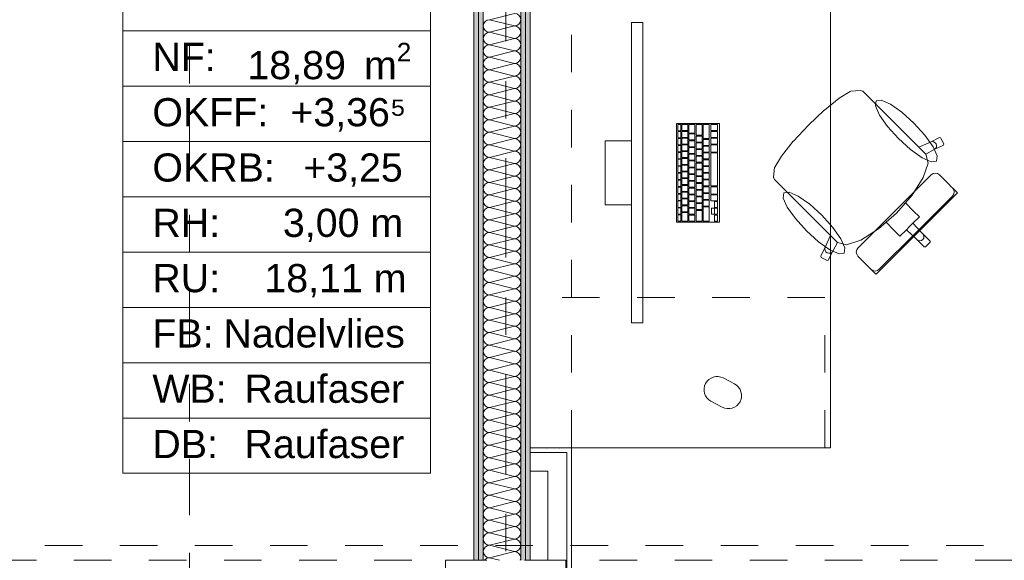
# Model space of a CAD drawing. Header units: metres. Extents: x -4 to 100, y -11 to 17.
# Tile 147 of 256: x 10.04 to 12.66, y 0.71 to 2.15. Entities that reach past the tile are written whole.
import ezdxf

# ---------------------------------------------------------------- set-up
doc = ezdxf.new("R2010")
doc.units = ezdxf.units.M
doc.header["$MEASUREMENT"] = 0
for name, pattern in [('Schnittlinie', [0.3, 0.15, -0.075, 0, -0.075]), ('Strichlinie doppelt', [0.546806, 0.264583, -0.105833, 0.070556, -0.105833]), ('Strichlinie eng', [0.115, 0.075, -0.04]), ('Untersicht', [0.1, 0.075, -0.025])]:
    doc.linetypes.add(name, pattern=pattern)
for name, color, linetype in [('152 - Bemaßung_ Beschriftung.Ausbau', 7, 'Continuous'), ('201a - Marker.Schnitt - optisch Grundriss', 7, 'Continuous'), ('451 - Universal.Achsen Raster', 7, 'Continuous'), ('608 - Struktur.Träger', 7, 'Continuous'), ('650 - Abdeckung.Fußboden Aufbau', 7, 'Continuous'), ('Neubau_401 - Zone.Raum_ Raumbegrenzung_ Whg.', 7, 'Continuous'), ('Neubau_606 - Struktur.Wand Innen Ausbau', 7, 'Continuous'), ('Neubau_653 - Abdeckung.TB Verkofferung', 7, 'Continuous'), ('Neubau_701 - Einrichtung.Möbel', 7, 'Continuous')]:
    doc.layers.add(name, color=color, linetype=linetype)
doc.styles.add('ERSTELLTER_STIL_2', font='txt')
doc.dimstyles.new('ERSTELLTER_STIL__5', dxfattribs={"dimtxt": 0.1, "dimasz": 0.0532, "dimexe": 0.18, "dimexo": 0.0625, "dimgap": 0, "dimtad": 1, "dimtih": 1, "dimtoh": 1, "dimzin": 0, "dimdsep": 46, "dimtxsty": 'ERSTELLTER_STIL_2', "dimblk": 'ARROWHEAD_2', "dimblk1": 'ARROWHEAD_2', "dimblk2": 'ARROWHEAD_2', "dimcen": 0.09, "dimse1": 1, "dimse2": 1, "dimclrd": 7, "dimclre": 7, "dimclrt": 7, "dimazin": 0, "dimtfac": 1, "dimtdec": 4, "dimtmove": 0, "dimatfit": 3, "dimfxl": 1, "dimtolj": 1, "dimtzin": 0, "dimarcsym": 0})
pattern_1 = [(45, (0, 0), (-0.01767767, 0.01767767), [0, -0.025])]

# ---------------------------------------------------------------- blocks, each defined once
blk = doc.blocks.new('*X27')
at = {"layer": 'Neubau_606 - Struktur.Wand Innen Ausbau', "color": 7, "linetype": 'Continuous', "lineweight": 5}
for p, q in [((11.3533, 2.1667), (11.2867, 2.15)), ((11.3533, 2.1333), (11.2867, 2.15)), ((11.3533, 2.1333), (11.2867, 2.1167)), ((11.3533, 2.1), (11.2867, 2.1167)), ((11.3533, 2.1), (11.2867, 2.0833)), ((11.3533, 2.0667), (11.2867, 2.0833)), ((11.3533, 2.0667), (11.2867, 2.05)), ((11.3533, 2.0333), (11.2867, 2.05)), ((11.3533, 2.0333), (11.2867, 2.0167)), ((11.3533, 2), (11.2867, 2.0167)), ((11.3533, 2), (11.2867, 1.9833)), ((11.3533, 1.9667), (11.2867, 1.9833)), ((11.3533, 1.9667), (11.2867, 1.95)), ((11.3533, 1.9333), (11.2867, 1.95)), ((11.3533, 1.9333), (11.2867, 1.9167)), ((11.3533, 1.9), (11.2867, 1.9167)), ((11.3533, 1.9), (11.2867, 1.8833)), ((11.3533, 1.8667), (11.2867, 1.8833)), ((11.3533, 1.8667), (11.2867, 1.85)), ((11.3533, 1.8333), (11.2867, 1.85)), ((11.3533, 1.8333), (11.2867, 1.8167)), ((11.3533, 1.8), (11.2867, 1.8167)), ((11.3533, 1.8), (11.2867, 1.7833)), ((11.3533, 1.7667), (11.2867, 1.7833)), ((11.3533, 1.7667), (11.2867, 1.75)), ((11.3533, 1.7333), (11.2867, 1.75)), ((11.3533, 1.7333), (11.2867, 1.7167)), ((11.3533, 1.7), (11.2867, 1.7167)), ((11.3533, 1.7), (11.2867, 1.6833)), ((11.3533, 1.6667), (11.2867, 1.6833)), ((11.3533, 1.6667), (11.2867, 1.65)), ((11.3533, 1.6333), (11.2867, 1.65)), ((11.3533, 1.6333), (11.2867, 1.6167)), ((11.3533, 1.6), (11.2867, 1.6167)), ((11.3533, 1.6), (11.2867, 1.5833)), ((11.3533, 1.5667), (11.2867, 1.5833)), ((11.3533, 1.5667), (11.2867, 1.55)), ((11.3533, 1.5333), (11.2867, 1.55)), ((11.3533, 1.5333), (11.2867, 1.5167)), ((11.3533, 1.5), (11.2867, 1.5167)), ((11.3533, 1.5), (11.2867, 1.4833)), ((11.3533, 1.4667), (11.2867, 1.4833)), ((11.3533, 1.4667), (11.2867, 1.45)), ((11.3533, 1.4333), (11.2867, 1.45)), ((11.3533, 1.4333), (11.2867, 1.4167)), ((11.3533, 1.4), (11.2867, 1.4167)), ((11.3533, 1.4), (11.2867, 1.3833)), ((11.3533, 1.3667), (11.2867, 1.3833)), ((11.3533, 1.3667), (11.2867, 1.35)), ((11.3533, 1.3333), (11.2867, 1.35)), ((11.3533, 1.3333), (11.2867, 1.3167)), ((11.3533, 1.3), (11.2867, 1.3167)), ((11.3533, 1.3), (11.2867, 1.2833)), ((11.3533, 1.2667), (11.2867, 1.2833)), ((11.3533, 1.2667), (11.2867, 1.25)), ((11.3533, 1.2333), (11.2867, 1.25)), ((11.3533, 1.2333), (11.2867, 1.2167)), ((11.3533, 1.2), (11.2867, 1.2167)), ((11.3533, 1.2), (11.2867, 1.1833)), ((11.3533, 1.1667), (11.2867, 1.1833)), ((11.3533, 1.1667), (11.2867, 1.15)), ((11.3533, 1.1333), (11.2867, 1.15)), ((11.3533, 1.1333), (11.2867, 1.1167)), ((11.3533, 1.1), (11.2867, 1.1167)), ((11.3533, 1.1), (11.2867, 1.0833)), ((11.3533, 1.0667), (11.2867, 1.0833)), ((11.3533, 1.0667), (11.2867, 1.05)), ((11.3533, 1.0333), (11.2867, 1.05)), ((11.3533, 1.0333), (11.2867, 1.0167)), ((11.3533, 1), (11.2867, 1.0167)), ((11.3533, 1), (11.2867, 0.9833)), ((11.3533, 0.9667), (11.2867, 0.9833)), ((11.3533, 0.9667), (11.2867, 0.95)), ((11.3533, 0.9333), (11.2867, 0.95)), ((11.3533, 0.9333), (11.2867, 0.9167)), ((11.3533, 0.9), (11.2867, 0.9167)), ((11.3533, 0.9), (11.2867, 0.8833)), ((11.3533, 0.8667), (11.2867, 0.8833)), ((11.3533, 0.8667), (11.2867, 0.85)), ((11.3533, 0.8333), (11.2867, 0.85)), ((11.3533, 0.8333), (11.2867, 0.8167)), ((11.3533, 0.8), (11.2867, 0.8167)), ((11.3533, 0.8), (11.2867, 0.7833)), ((11.3533, 0.7667), (11.2867, 0.7833)), ((11.3533, 0.7667), (11.2867, 0.75)), ((11.3533, 0.7333), (11.2867, 0.75)), ((11.3533, 0.7333), (11.2867, 0.7167)), ((11.3134, 0.71), (11.2867, 0.7167))]:
    blk.add_line(p, q, dxfattribs=at)
for centre, start, end in [((11.3533, 2.15), 0, 90), ((11.2867, 2.1333), 90, 180), ((11.2867, 2.1333), 180, 270), ((11.3533, 2.15), 270, 0), ((11.3533, 2.1167), 0, 90), ((11.2867, 2.1), 90, 180), ((11.2867, 2.1), 180, 270), ((11.3533, 2.1167), 270, 0), ((11.3533, 2.0833), 0, 90), ((11.2867, 2.0667), 90, 180), ((11.3533, 2.0833), 270, 0), ((11.2867, 2.0667), 180, 270), ((11.2867, 2.0333), 90, 180), ((11.3533, 2.05), 0, 90), ((11.3533, 2.05), 270, 0), ((11.2867, 2.0333), 180, 270), ((11.3533, 2.0167), 0, 90), ((11.2867, 2), 90, 180), ((11.2867, 2), 180, 270), ((11.3533, 2.0167), 270, 0), ((11.3533, 1.9833), 0, 90), ((11.2867, 1.9667), 90, 180), ((11.2867, 1.9667), 180, 270), ((11.3533, 1.9833), 270, 0), ((11.3533, 1.95), 0, 90), ((11.2867, 1.9333), 90, 180), ((11.3533, 1.95), 270, 0), ((11.2867, 1.9333), 180, 270), ((11.2867, 1.9), 90, 180), ((11.3533, 1.9167), 0, 90), ((11.3533, 1.9167), 270, 0), ((11.2867, 1.9), 180, 270), ((11.3533, 1.8833), 0, 90), ((11.2867, 1.8667), 90, 180), ((11.2867, 1.8667), 180, 270), ((11.3533, 1.8833), 270, 0), ((11.3533, 1.85), 0, 90), ((11.2867, 1.8333), 90, 180), ((11.3533, 1.85), 270, 0), ((11.2867, 1.8333), 180, 270), ((11.2867, 1.8), 90, 180), ((11.3533, 1.8167), 0, 90), ((11.3533, 1.8167), 270, 0), ((11.2867, 1.8), 180, 270), ((11.2867, 1.7667), 90, 180), ((11.3533, 1.7833), 0, 90), ((11.3533, 1.7833), 270, 0), ((11.2867, 1.7667), 180, 270), ((11.3533, 1.75), 0, 90), ((11.2867, 1.7333), 90, 180), ((11.2867, 1.7333), 180, 270), ((11.3533, 1.75), 270, 0), ((11.3533, 1.7167), 0, 90), ((11.2867, 1.7), 90, 180), ((11.3533, 1.7167), 270, 0), ((11.2867, 1.7), 180, 270), ((11.2867, 1.6667), 90, 180), ((11.3533, 1.6833), 0, 90), ((11.3533, 1.6833), 270, 0), ((11.2867, 1.6667), 180, 270), ((11.3533, 1.65), 0, 90), ((11.2867, 1.6333), 90, 180), ((11.2867, 1.6333), 180, 270), ((11.3533, 1.65), 270, 0), ((11.3533, 1.6167), 0, 90), ((11.2867, 1.6), 90, 180), ((11.2867, 1.6), 180, 270), ((11.3533, 1.6167), 270, 0), ((11.3533, 1.5833), 0, 90), ((11.2867, 1.5667), 90, 180), ((11.3533, 1.5833), 270, 0), ((11.2867, 1.5667), 180, 270), ((11.2867, 1.5333), 90, 180), ((11.3533, 1.55), 0, 90), ((11.3533, 1.55), 270, 0), ((11.2867, 1.5333), 180, 270), ((11.3533, 1.5167), 0, 90), ((11.2867, 1.5), 90, 180), ((11.2867, 1.5), 180, 270), ((11.3533, 1.5167), 270, 0), ((11.3533, 1.4833), 0, 90), ((11.2867, 1.4667), 90, 180), ((11.3533, 1.4833), 270, 0), ((11.2867, 1.4667), 180, 270), ((11.2867, 1.4333), 90, 180), ((11.3533, 1.45), 0, 90), ((11.3533, 1.45), 270, 0), ((11.2867, 1.4333), 180, 270), ((11.2867, 1.4), 90, 180), ((11.3533, 1.4167), 0, 90), ((11.3533, 1.4167), 270, 0), ((11.2867, 1.4), 180, 270), ((11.3533, 1.3833), 0, 90), ((11.2867, 1.3667), 90, 180), ((11.2867, 1.3667), 180, 270), ((11.3533, 1.3833), 270, 0), ((11.3533, 1.35), 0, 90), ((11.2867, 1.3333), 90, 180), ((11.3533, 1.35), 270, 0), ((11.2867, 1.3333), 180, 270), ((11.2867, 1.3), 90, 180), ((11.3533, 1.3167), 0, 90), ((11.3533, 1.3167), 270, 0), ((11.2867, 1.3), 180, 270), ((11.3533, 1.2833), 0, 90), ((11.2867, 1.2667), 90, 180), ((11.2867, 1.2667), 180, 270), ((11.3533, 1.2833), 270, 0), ((11.3533, 1.25), 0, 90), ((11.2867, 1.2333), 90, 180), ((11.2867, 1.2333), 180, 270), ((11.3533, 1.25), 270, 0), ((11.3533, 1.2167), 0, 90), ((11.2867, 1.2), 90, 180), ((11.3533, 1.2167), 270, 0), ((11.2867, 1.2), 180, 270), ((11.2867, 1.1667), 90, 180), ((11.3533, 1.1833), 0, 90), ((11.3533, 1.1833), 270, 0), ((11.2867, 1.1667), 180, 270), ((11.3533, 1.15), 0, 90), ((11.2867, 1.1333), 90, 180), ((11.2867, 1.1333), 180, 270), ((11.3533, 1.15), 270, 0), ((11.3533, 1.1167), 0, 90), ((11.2867, 1.1), 90, 180), ((11.3533, 1.1167), 270, 0), ((11.2867, 1.1), 180, 270), ((11.2867, 1.0667), 90, 180), ((11.3533, 1.0833), 0, 90), ((11.3533, 1.0833), 270, 0), ((11.2867, 1.0667), 180, 270), ((11.2867, 1.0333), 90, 180), ((11.3533, 1.05), 0, 90), ((11.3533, 1.05), 270, 0), ((11.2867, 1.0333), 180, 270), ((11.3533, 1.0167), 0, 90), ((11.2867, 1), 90, 180), ((11.2867, 1), 180, 270), ((11.3533, 1.0167), 270, 0), ((11.3533, 0.9833), 0, 90), ((11.2867, 0.9667), 90, 180), ((11.3533, 0.9833), 270, 0), ((11.2867, 0.9667), 180, 270), ((11.2867, 0.9333), 90, 180), ((11.3533, 0.95), 0, 90), ((11.3533, 0.95), 270, 0), ((11.2867, 0.9333), 180, 270), ((11.3533, 0.9167), 0, 90), ((11.2867, 0.9), 90, 180), ((11.2867, 0.9), 180, 270), ((11.3533, 0.9167), 270, 0), ((11.3533, 0.8833), 0, 90), ((11.2867, 0.8667), 90, 180), ((11.2867, 0.8667), 180, 270), ((11.3533, 0.8833), 270, 0), ((11.3533, 0.85), 0, 90), ((11.2867, 0.8333), 90, 180), ((11.3533, 0.85), 270, 0), ((11.2867, 0.8333), 180, 270), ((11.2867, 0.8), 90, 180), ((11.3533, 0.8167), 0, 90), ((11.3533, 0.8167), 270, 0), ((11.2867, 0.8), 180, 270), ((11.3533, 0.7833), 0, 90), ((11.2867, 0.7667), 90, 180), ((11.2867, 0.7667), 180, 270), ((11.3533, 0.7833), 270, 0), ((11.3533, 0.75), 0, 90), ((11.2867, 0.7333), 90, 180), ((11.3533, 0.75), 270, 0), ((11.2867, 0.7333), 180, 270), ((11.2867, 0.7), 90, 143.2063), ((11.3533, 0.7167), 0, 90), ((11.3533, 0.7167), 336.3553, 0)]:
    blk.add_arc(centre, 0.0167, start, end, dxfattribs=at)
blk = doc.blocks.new('*D482')
at = {"layer": '152 - Bemaßung_ Beschriftung.Ausbau', "color": 7, "linetype": 'Continuous', "lineweight": 5}
for p, q in [((7.655, -4.6125), (7.655, -4.5075)), ((7.805, -4.6125), (7.805, -4.5075)), ((7.6752, -4.525), (7.6348, -4.595)), ((7.8252, -4.525), (7.7848, -4.595)), ((4.195, -4.56), (7.655, -4.56)), ((7.655, -4.56), (7.805, -4.56)), ((7.805, -4.56), (11.245, -4.56))]:
    blk.add_line(p, q, dxfattribs=at)
blk = doc.blocks.new('ARROWHEAD_2')
at = {"color": 0, "linetype": 'Continuous', "lineweight": 0}
for p, q in [((-0.378, -0.655), (0.378, 0.655)), ((0, 0), (-1, 0))]:
    blk.add_line(p, q, dxfattribs=at)
blk = doc.blocks.new('*D483')
at = {"layer": '152 - Bemaßung_ Beschriftung.Ausbau', "color": 7, "linetype": 'Continuous', "lineweight": 5}
for p, q in [((7.8252, -4.525), (7.7848, -4.595)), ((11.2652, -4.525), (11.2248, -4.595)), ((7.805, -4.56), (11.245, -4.56))]:
    blk.add_line(p, q, dxfattribs=at)
at = {"layer": '152 - Bemaßung_ Beschriftung.Ausbau', "color": 7, "lineweight": 5, "char_height": 0.1, "attachment_point": 7, "style": 'ERSTELLTER_STIL_2'}
for s, insert in [('\\A1;{\\pql;\\fArial|b0|i0|c0|p38;3,44}', (9.3161, -4.54)), ('\\A1;{\\pql;\\fArial|b0|i0|c0|p38;15}', (11.073, -4.54))]:
    blk.add_mtext(s, dxfattribs=dict(at, insert=insert))
blk = doc.blocks.new('*D484')
at = {"layer": '152 - Bemaßung_ Beschriftung.Ausbau', "color": 7, "linetype": 'Continuous', "lineweight": 5}
for p, q in [((11.245, -4.6125), (11.245, -4.5075)), ((11.2652, -4.525), (11.2248, -4.595)), ((11.4152, -4.525), (11.3748, -4.595)), ((7.805, -4.56), (11.245, -4.56)), ((11.245, -4.56), (11.395, -4.56))]:
    blk.add_line(p, q, dxfattribs=at)
blk = doc.blocks.new('*D485')
at = {"layer": '152 - Bemaßung_ Beschriftung.Ausbau', "color": 7, "linetype": 'Continuous', "lineweight": 5}
for p, q in [((11.395, -4.6125), (11.395, -4.5075)), ((11.4152, -4.525), (11.3748, -4.595)), ((14.8802, -4.525), (14.8398, -4.595)), ((11.245, -4.56), (11.395, -4.56)), ((11.395, -4.56), (14.86, -4.56))]:
    blk.add_line(p, q, dxfattribs=at)
at = {"layer": '152 - Bemaßung_ Beschriftung.Ausbau', "color": 7, "lineweight": 5, "char_height": 0.1, "attachment_point": 7, "style": 'ERSTELLTER_STIL_2'}
for s, insert in [('\\A1;{\\pql;\\fArial|b0|i0|c0|p38;3,46\\fArial|b0|i0|c0|p38;\\A1{\\H.66x;\\S5^  ;}}', (12.8935, -4.5594)), ('\\A1;{\\pql;\\fArial|b0|i0|c0|p38;16}', (14.688, -4.54))]:
    blk.add_mtext(s, dxfattribs=dict(at, insert=insert))
blk = doc.blocks.new('*D486')
at = {"layer": '152 - Bemaßung_ Beschriftung.Ausbau', "color": 7, "linetype": 'Continuous', "lineweight": 5}
for p, q in [((14.86, -4.6125), (14.86, -4.5075)), ((15.02, -4.6125), (15.02, -4.5075)), ((14.8802, -4.525), (14.8398, -4.595)), ((15.0402, -4.525), (14.9998, -4.595)), ((11.395, -4.56), (14.86, -4.56)), ((14.86, -4.56), (15.02, -4.56)), ((15.02, -4.56), (18.45, -4.56))]:
    blk.add_line(p, q, dxfattribs=at)

msp = doc.modelspace()

# ---------------------------------------------------------------- hatches: boundary and pattern name
at = {"layer": 'Neubau_606 - Struktur.Wand Innen Ausbau', "linetype": 'Continuous', "lineweight": 0, "true_color": 0x000000}
h = msp.add_hatch(dxfattribs=at)
h.set_pattern_fill('Gips_0001', color=18, style=0, pattern_type=2)
h.set_pattern_definition(pattern_1)
h.paths.add_polyline_path([(11.245, 0.71), (11.2575, 0.71), (11.2575, 5.1), (11.245, 5.1)])
h = msp.add_hatch(dxfattribs=at)
h.set_pattern_fill('Gips_0001', color=18, style=0, pattern_type=2)
h.set_pattern_definition(pattern_1)
h.paths.add_polyline_path([(11.2575, 0.71), (11.27, 0.71), (11.27, 5.1), (11.2575, 5.1)])
h = msp.add_hatch(dxfattribs=at)
h.set_pattern_fill('Gips_0001', color=18, style=0, pattern_type=2)
h.set_pattern_definition(pattern_1)
h.paths.add_polyline_path([(11.3825, 5.1), (11.37, 5.1), (11.37, 0.71), (11.3825, 0.71)])
h = msp.add_hatch(dxfattribs=at)
h.set_pattern_fill('Gips_0001', color=18, style=0, pattern_type=2)
h.set_pattern_definition(pattern_1)
h.paths.add_polyline_path([(11.3825, 0.71), (11.395, 0.71), (11.395, 5.1), (11.3825, 5.1)])
h = msp.add_hatch(dxfattribs=at)
h.set_pattern_fill('Gips_0001', color=18, style=0, pattern_type=2)
h.set_pattern_definition(pattern_1)
h.paths.add_polyline_path([(11.395, 1.01), (11.395, 0.9975), (11.4925, 0.9975), (11.4925, 1.01)])
h = msp.add_hatch(dxfattribs=at)
h.set_pattern_fill('Gips_0001', color=18, style=0, pattern_type=2)
h.set_pattern_definition(pattern_1)
h.paths.add_polyline_path([(11.4925, 1.01), (11.4925, 0.9975), (11.505, 1.01)])
h = msp.add_hatch(dxfattribs=at)
h.set_pattern_fill('Gips_0001', color=18, style=0, pattern_type=2)
h.set_pattern_definition(pattern_1)
h.paths.add_polyline_path([(11.4925, 0.9975), (11.505, 0.9975), (11.505, 1.01)])
h = msp.add_hatch(dxfattribs=at)
h.set_pattern_fill('Gips_0001', color=18, style=0, pattern_type=2)
h.set_pattern_definition(pattern_1)
h.paths.add_polyline_path([(11.4925, 0.9975), (11.4925, 0.255), (11.505, 0.255), (11.505, 0.9975)])

# ---------------------------------------------------------------- linework, layer by layer
at = {"layer": '201a - Marker.Schnitt - optisch Grundriss', "color": 7, "linetype": 'Schnittlinie', "lineweight": 13}
msp.add_line((10.488, 14.48), (10.488, -0.78), dxfattribs=at)
at = {"layer": '451 - Universal.Achsen Raster', "color": 160, "linetype": 'Strichlinie doppelt', "lineweight": 9, "true_color": 0x3232ff}
msp.add_line((11.33, -10.585), (11.33, 16.355), dxfattribs=at)
at = {"layer": '608 - Struktur.Träger', "color": 7, "linetype": 'Untersicht', "lineweight": 13}
msp.add_line((0.38, 0.71), (61.88, 0.71), dxfattribs=at)
at = {"layer": '650 - Abdeckung.Fußboden Aufbau', "color": 7, "linetype": 'Continuous', "lineweight": 13, "flags": 128}
msp.add_lwpolyline([(7.805, 0.71), (7.89, 0.71), (7.89, 0.255), (11.17, 0.255), (11.17, 0.71), (11.245, 0.71), (11.245, 5.19), (11.17, 5.19), (11.17, 5.8725), (10.07, 5.8725)], dxfattribs=at)
msp.add_lwpolyline([(11.395, 0.71), (11.49, 0.71), (11.49, 0.255), (14.77, 0.255), (14.77, 0.71), (14.86, 0.71), (14.86, 5.505), (13.735, 5.505), (13.735, 5.83), (11.49, 5.83), (11.49, 5.19), (11.395, 5.19)], close=True, dxfattribs=at)
at = {"layer": 'Neubau_401 - Zone.Raum_ Raumbegrenzung_ Whg.', "color": 1, "linetype": 'Continuous', "lineweight": 9}
for p, q in [((10.3104, 2.6408), (10.3104, 0.9417)), ((11.1293, 0.9417), (11.1293, 2.6408)), ((10.3104, 2.1203), (10.3104, 2.2676)), ((11.1293, 2.2676), (11.1293, 2.1203)), ((11.1293, 2.1203), (10.3104, 2.1203)), ((10.3104, 2.1203), (11.1293, 2.1203)), ((10.3104, 1.973), (10.3104, 2.1203)), ((11.1293, 2.1203), (11.1293, 1.973)), ((11.1293, 1.973), (10.3104, 1.973)), ((10.3104, 1.973), (11.1293, 1.973)), ((10.3104, 1.8256), (10.3104, 1.973)), ((11.1293, 1.973), (11.1293, 1.8256)), ((11.1293, 1.8256), (10.3104, 1.8256)), ((10.3104, 1.8256), (11.1293, 1.8256)), ((10.3104, 1.6783), (10.3104, 1.8256)), ((11.1293, 1.8256), (11.1293, 1.6783)), ((11.1293, 1.6783), (10.3104, 1.6783)), ((10.3104, 1.6783), (11.1293, 1.6783)), ((10.3104, 1.531), (10.3104, 1.6783)), ((11.1293, 1.6783), (11.1293, 1.531)), ((11.1293, 1.531), (10.3104, 1.531)), ((10.3104, 1.531), (11.1293, 1.531)), ((10.3104, 1.3837), (10.3104, 1.531)), ((11.1293, 1.531), (11.1293, 1.3837)), ((11.1293, 1.3837), (10.3104, 1.3837)), ((10.3104, 1.3837), (11.1293, 1.3837)), ((10.3104, 1.2364), (10.3104, 1.3837)), ((11.1293, 1.3837), (11.1293, 1.2364)), ((11.1293, 1.2364), (10.3104, 1.2364)), ((10.3104, 1.2364), (11.1293, 1.2364)), ((10.3104, 1.089), (10.3104, 1.2364)), ((11.1293, 1.2364), (11.1293, 1.089)), ((11.1293, 1.089), (10.3104, 1.089)), ((10.3104, 1.089), (11.1293, 1.089)), ((10.3104, 0.9417), (10.3104, 1.089)), ((11.1293, 1.089), (11.1293, 0.9417)), ((10.3104, 0.9417), (11.1293, 0.9417)), ((11.1293, 0.9417), (10.3104, 0.9417))]:
    msp.add_line(p, q, dxfattribs=at)
at = {"layer": 'Neubau_606 - Struktur.Wand Innen Ausbau', "color": 1, "linetype": 'Continuous', "lineweight": 9}
for p, q in [((11.2575, 0.71), (11.2575, 5.1)), ((11.3825, 0.71), (11.3825, 5.1))]:
    msp.add_line(p, q, dxfattribs=at)
at = {"layer": 'Neubau_606 - Struktur.Wand Innen Ausbau', "color": 1, "linetype": 'Continuous', "lineweight": 13}
for p, q in [((11.27, 0.71), (11.27, 5.1)), ((11.37, 0.71), (11.37, 5.1))]:
    msp.add_line(p, q, dxfattribs=at)
at = {"layer": 'Neubau_606 - Struktur.Wand Innen Ausbau', "color": 1, "linetype": 'Continuous', "lineweight": 5}
for p, q in [((11.4425, 0.9975), (11.395, 0.9975)), ((11.4925, 0.9975), (11.4425, 0.9975)), ((11.4925, 0.9975), (11.4425, 0.9975)), ((11.4925, 0.9475), (11.4925, 0.9975)), ((11.4925, 0.255), (11.4925, 0.9475))]:
    msp.add_line(p, q, dxfattribs=at)
at = {"layer": 'Neubau_606 - Struktur.Wand Innen Ausbau', "color": 1, "linetype": 'Continuous', "lineweight": 13, "flags": 128}
for points in [[(11.245, 5.1), (11.245, 0.71)], [(11.395, 1.01), (11.395, 5.1)], [(11.395, 0.71), (11.395, 0.9975)]]:
    msp.add_lwpolyline(points, dxfattribs=at)
at = {"layer": 'Neubau_606 - Struktur.Wand Innen Ausbau', "color": 1, "linetype": 'Continuous', "lineweight": 5, "flags": 128}
for points in [[(11.4925, 1.01), (11.395, 1.01)], [(11.395, 0.9975), (11.395, 0.9475)], [(11.505, 1.01), (11.4925, 1.01)], [(11.505, 0.255), (11.505, 1.01)], [(11.395, 0.9475), (11.4425, 0.9475)], [(11.4425, 0.9475), (11.4425, 0.71)]]:
    msp.add_lwpolyline(points, dxfattribs=at)
at = {"layer": 'Neubau_653 - Abdeckung.TB Verkofferung', "color": 1, "linetype": 'Untersicht', "lineweight": 9}
for p, q in [((11.395, 1.01), (11.395, 5.0505)), ((11.505, 1.01), (11.505, 5.0505)), ((11.505, 1.01), (11.395, 1.01)), ((0.7025, 0.7495), (29.33, 0.7495))]:
    msp.add_line(p, q, dxfattribs=at)
at = {"layer": 'Neubau_701 - Einrichtung.Möbel', "color": 1, "linetype": 'Continuous', "lineweight": 5}
for p, q in [((12.1789, 1.9093), (12.218, 1.9407)), ((12.218, 1.9407), (12.2474, 1.9586)), ((12.2474, 1.9586), (12.2489, 1.9592)), ((12.2489, 1.9592), (12.2741, 1.9615)), ((12.2741, 1.9615), (12.2811, 1.9592)), ((12.2811, 1.9592), (12.2978, 1.9425)), ((12.2978, 1.9425), (12.3173, 1.923)), ((12.3173, 1.923), (12.4301, 1.8102)), ((12.1359, 1.8691), (12.1783, 1.9088)), ((12.1783, 1.9088), (12.1789, 1.9093)), ((12.1359, 1.8691), (12.0961, 1.8267)), ((12.4608, 1.824), (12.4851, 1.8361)), ((12.4851, 1.8361), (12.4881, 1.835)), ((12.0957, 1.8261), (12.0642, 1.7869)), ((12.0961, 1.8267), (12.0957, 1.8261)), ((12.4301, 1.8102), (12.4608, 1.824)), ((12.4485, 1.7918), (12.4301, 1.8102)), ((12.4608, 1.824), (12.465, 1.8251)), ((12.465, 1.8251), (12.4693, 1.8245)), ((12.4693, 1.8245), (12.4732, 1.8223)), ((12.4957, 1.8159), (12.4713, 1.8039)), ((12.4732, 1.8223), (12.4759, 1.8189)), ((12.4768, 1.8103), (12.4747, 1.8065)), ((12.4759, 1.8189), (12.4772, 1.8146)), ((12.4772, 1.8146), (12.4768, 1.8103)), ((12.4881, 1.835), (12.4966, 1.8189)), ((12.4966, 1.8189), (12.4957, 1.8159)), ((12.0642, 1.7869), (12.0464, 1.7576)), ((12.4485, 1.7918), (12.4486, 1.7916)), ((12.4713, 1.8039), (12.4486, 1.7916)), ((12.4486, 1.7916), (12.4547, 1.7677)), ((12.4747, 1.8065), (12.4713, 1.8039)), ((12.0464, 1.7576), (12.0458, 1.756)), ((12.4547, 1.7677), (12.442, 1.7294)), ((12.0458, 1.756), (12.0434, 1.7309)), ((12.0434, 1.7309), (12.0458, 1.7239)), ((12.3656, 1.6394), (12.4632, 1.737)), ((12.4632, 1.737), (12.4682, 1.7403)), ((12.4682, 1.7403), (12.474, 1.7415)), ((12.474, 1.7415), (12.4799, 1.7404)), ((12.4799, 1.7404), (12.4848, 1.7371)), ((12.4848, 1.7371), (12.4872, 1.7346)), ((12.4872, 1.7346), (12.493, 1.7289)), ((12.0458, 1.7239), (12.0625, 1.7071)), ((12.0625, 1.7071), (12.082, 1.6877)), ((12.442, 1.7294), (12.4124, 1.6826)), ((12.493, 1.7289), (12.5104, 1.7115)), ((12.5104, 1.7115), (12.5175, 1.7043)), ((12.082, 1.6877), (12.1947, 1.5749)), ((12.4124, 1.6826), (12.3945, 1.6621)), ((12.4223, 1.5827), (12.5199, 1.6803)), ((12.5332, 1.6887), (12.4247, 1.5802)), ((12.5175, 1.7043), (12.52, 1.7019)), ((12.5199, 1.6803), (12.5233, 1.6852)), ((12.5233, 1.6969), (12.52, 1.7019)), ((12.52, 1.7019), (12.5255, 1.6964)), ((12.5244, 1.6911), (12.5233, 1.6969)), ((12.5233, 1.6852), (12.5244, 1.6911)), ((12.5255, 1.6964), (12.5279, 1.694)), ((12.5279, 1.694), (12.5332, 1.6887)), ((12.3945, 1.6621), (12.3704, 1.6346)), ((12.3945, 1.6621), (12.4154, 1.6412)), ((12.3656, 1.6394), (12.268, 1.5418)), ((12.3429, 1.6105), (12.3704, 1.6346)), ((12.4154, 1.6412), (12.4315, 1.6251)), ((12.3224, 1.5925), (12.3429, 1.6105)), ((12.3429, 1.6105), (12.3637, 1.5896)), ((12.4144, 1.608), (12.4057, 1.5993)), ((12.4315, 1.6251), (12.4144, 1.608)), ((12.4144, 1.608), (12.4403, 1.5801)), ((12.1947, 1.5749), (12.1809, 1.5442)), ((12.2132, 1.5564), (12.1947, 1.5749)), ((12.2756, 1.5629), (12.3224, 1.5925)), ((12.3163, 1.4718), (12.4247, 1.5802)), ((12.4223, 1.5827), (12.3247, 1.4851)), ((12.3637, 1.5896), (12.3799, 1.5735)), ((12.3799, 1.5735), (12.397, 1.5906)), ((12.397, 1.5906), (12.4057, 1.5993)), ((12.397, 1.5906), (12.4248, 1.5646)), ((12.4403, 1.5801), (12.4428, 1.5765)), ((12.4403, 1.5801), (12.4602, 1.5602)), ((12.4428, 1.5765), (12.4438, 1.5722)), ((12.2011, 1.5336), (12.2134, 1.5564)), ((12.2132, 1.5564), (12.2134, 1.5564)), ((12.2134, 1.5564), (12.2373, 1.5503)), ((12.2373, 1.5503), (12.2756, 1.5629)), ((12.4248, 1.5646), (12.4285, 1.5622)), ((12.4248, 1.5646), (12.4447, 1.5447)), ((12.4285, 1.5622), (12.4328, 1.5612)), ((12.4328, 1.5612), (12.4371, 1.562)), ((12.4371, 1.562), (12.4406, 1.5643)), ((12.443, 1.5679), (12.4406, 1.5643)), ((12.4438, 1.5722), (12.443, 1.5679)), ((12.4479, 1.5447), (12.4541, 1.5509)), ((12.4603, 1.5571), (12.4541, 1.5509)), ((12.4602, 1.5602), (12.4603, 1.5571)), ((12.1809, 1.5442), (12.1689, 1.5199)), ((12.1809, 1.5442), (12.1798, 1.54)), ((12.1798, 1.54), (12.1804, 1.5357)), ((12.1804, 1.5357), (12.1826, 1.5318)), ((12.1826, 1.5318), (12.1861, 1.5291)), ((12.1861, 1.5291), (12.1903, 1.5278)), ((12.189, 1.5093), (12.2011, 1.5336)), ((12.1903, 1.5278), (12.1947, 1.5282)), ((12.1947, 1.5282), (12.1984, 1.5303)), ((12.1984, 1.5303), (12.2011, 1.5336)), ((12.2646, 1.5368), (12.2635, 1.5309)), ((12.2635, 1.5309), (12.2646, 1.5251)), ((12.268, 1.5418), (12.2646, 1.5368)), ((12.2646, 1.5251), (12.2679, 1.5202)), ((12.4447, 1.5447), (12.4479, 1.5447)), ((12.1689, 1.5199), (12.1699, 1.5168)), ((12.1699, 1.5168), (12.186, 1.5084)), ((12.186, 1.5084), (12.189, 1.5093)), ((12.2679, 1.5202), (12.2703, 1.5177)), ((12.2703, 1.5177), (12.2761, 1.5119)), ((12.2761, 1.5119), (12.2935, 1.4946)), ((12.2935, 1.4946), (12.3006, 1.4874)), ((12.3006, 1.4874), (12.3031, 1.485)), ((12.3031, 1.485), (12.3086, 1.4794)), ((12.308, 1.4817), (12.3031, 1.4849)), ((12.3139, 1.4805), (12.308, 1.4817)), ((12.3086, 1.4794), (12.311, 1.477)), ((12.311, 1.477), (12.3163, 1.4718)), ((12.3197, 1.4817), (12.3139, 1.4805)), ((12.3247, 1.4851), (12.3197, 1.4817))]:
    msp.add_line(p, q, dxfattribs=at)
at = {"layer": 'Neubau_701 - Einrichtung.Möbel', "color": 1, "linetype": 'Strichlinie eng', "lineweight": 5}
for p, q in [((12.18, 1.41), (11.395, 1.41)), ((12.18, 1.01), (12.18, 1.41))]:
    msp.add_line(p, q, dxfattribs=at)
at = {"layer": 'Neubau_701 - Einrichtung.Möbel', "color": 1, "linetype": 'Continuous', "lineweight": 5, "flags": 128}
for points in [[(11.395, 3.01), (11.395, 1.01), (12.195, 1.01), (12.195, 2.21), (13.595, 2.21), (13.595, 3.01)], [(11.6949, 2.1421), (11.6949, 1.3421), (11.6649, 1.3421), (11.6649, 2.1421)], [(12.4172, 1.8744), (12.4464, 1.842), (12.468, 1.8115), (12.4787, 1.7874), (12.477, 1.7733), (12.4629, 1.7716), (12.4388, 1.7823), (12.4083, 1.8039), (12.3759, 1.8331), (12.3467, 1.8654), (12.3252, 1.8959), (12.3144, 1.9201), (12.3162, 1.9341), (12.3302, 1.9359), (12.3544, 1.9251), (12.3849, 1.9036)], [(11.8989, 1.8731), (11.8989, 1.6111), (11.7849, 1.6111), (11.7849, 1.8731)], [(11.7959, 1.8621), (11.7959, 1.8538), (11.7957, 1.8536), (11.7881, 1.8536), (11.7879, 1.8538), (11.7879, 1.8704), (11.7881, 1.8706), (11.7957, 1.8706), (11.7959, 1.8704)], [(11.8149, 1.8626), (11.8149, 1.8548), (11.8147, 1.8546), (11.7991, 1.8546), (11.7989, 1.8548), (11.7989, 1.8704), (11.7991, 1.8706), (11.8147, 1.8706), (11.8149, 1.8704)], [(11.8339, 1.8591), (11.8339, 1.8478), (11.8337, 1.8476), (11.8181, 1.8476), (11.8179, 1.8478), (11.8179, 1.8704), (11.8181, 1.8706), (11.8337, 1.8706), (11.8339, 1.8704)], [(11.8529, 1.8564), (11.8529, 1.8423), (11.8527, 1.8421), (11.8371, 1.8421), (11.8369, 1.8423), (11.8369, 1.8704), (11.8371, 1.8706), (11.8527, 1.8706), (11.8529, 1.8704)], [(11.8719, 1.8519), (11.8719, 1.8333), (11.8717, 1.8331), (11.8561, 1.8331), (11.8559, 1.8333), (11.8559, 1.8704), (11.8561, 1.8706), (11.8717, 1.8706), (11.8719, 1.8704)], [(11.8939, 1.8626), (11.8939, 1.8548), (11.8937, 1.8546), (11.8761, 1.8546), (11.8759, 1.8548), (11.8759, 1.8704), (11.8761, 1.8706), (11.8937, 1.8706), (11.8939, 1.8704)], [(11.7959, 1.8436), (11.7959, 1.8353), (11.7957, 1.8351), (11.7881, 1.8351), (11.7879, 1.8353), (11.7879, 1.8519), (11.7881, 1.8521), (11.7957, 1.8521), (11.7959, 1.8519)], [(11.8149, 1.8446), (11.8149, 1.8368), (11.8147, 1.8366), (11.7991, 1.8366), (11.7989, 1.8368), (11.7989, 1.8524), (11.7991, 1.8526), (11.8147, 1.8526), (11.8149, 1.8524)], [(11.8339, 1.8376), (11.8339, 1.8298), (11.8337, 1.8296), (11.8181, 1.8296), (11.8179, 1.8298), (11.8179, 1.8454), (11.8181, 1.8456), (11.8337, 1.8456), (11.8339, 1.8454)], [(11.8529, 1.8321), (11.8529, 1.8243), (11.8527, 1.8241), (11.8371, 1.8241), (11.8369, 1.8243), (11.8369, 1.8399), (11.8371, 1.8401), (11.8527, 1.8401), (11.8529, 1.8399)], [(11.8939, 1.8446), (11.8939, 1.8368), (11.8937, 1.8366), (11.8761, 1.8366), (11.8759, 1.8368), (11.8759, 1.8524), (11.8761, 1.8526), (11.8937, 1.8526), (11.8939, 1.8524)], [(11.6649, 1.6571), (11.5949, 1.6571), (11.5949, 1.8271), (11.6649, 1.8271)], [(11.7959, 1.8251), (11.7959, 1.8168), (11.7957, 1.8166), (11.7881, 1.8166), (11.7879, 1.8168), (11.7879, 1.8334), (11.7881, 1.8336), (11.7957, 1.8336), (11.7959, 1.8334)], [(11.7959, 1.8066), (11.7959, 1.7983), (11.7957, 1.7981), (11.7881, 1.7981), (11.7879, 1.7983), (11.7879, 1.8149), (11.7881, 1.8151), (11.7957, 1.8151), (11.7959, 1.8149)], [(11.8149, 1.8266), (11.8149, 1.8188), (11.8147, 1.8186), (11.7991, 1.8186), (11.7989, 1.8188), (11.7989, 1.8344), (11.7991, 1.8346), (11.8147, 1.8346), (11.8149, 1.8344)], [(11.8149, 1.8086), (11.8149, 1.8008), (11.8147, 1.8006), (11.7991, 1.8006), (11.7989, 1.8008), (11.7989, 1.8164), (11.7991, 1.8166), (11.8147, 1.8166), (11.8149, 1.8164)], [(11.8339, 1.8196), (11.8339, 1.8118), (11.8337, 1.8116), (11.8181, 1.8116), (11.8179, 1.8118), (11.8179, 1.8274), (11.8181, 1.8276), (11.8337, 1.8276), (11.8339, 1.8274)], [(11.8339, 1.8016), (11.8339, 1.7938), (11.8337, 1.7936), (11.8181, 1.7936), (11.8179, 1.7938), (11.8179, 1.8094), (11.8181, 1.8096), (11.8337, 1.8096), (11.8339, 1.8094)], [(11.8529, 1.8141), (11.8529, 1.8063), (11.8527, 1.8061), (11.8371, 1.8061), (11.8369, 1.8063), (11.8369, 1.8219), (11.8371, 1.8221), (11.8527, 1.8221), (11.8529, 1.8219)], [(11.8719, 1.8231), (11.8719, 1.8153), (11.8717, 1.8151), (11.8561, 1.8151), (11.8559, 1.8153), (11.8559, 1.8309), (11.8561, 1.8311), (11.8717, 1.8311), (11.8719, 1.8309)], [(11.8719, 1.8051), (11.8719, 1.7973), (11.8717, 1.7971), (11.8561, 1.7971), (11.8559, 1.7973), (11.8559, 1.8129), (11.8561, 1.8131), (11.8717, 1.8131), (11.8719, 1.8129)], [(11.8939, 1.8266), (11.8939, 1.8188), (11.8937, 1.8186), (11.8761, 1.8186), (11.8759, 1.8188), (11.8759, 1.8344), (11.8761, 1.8346), (11.8937, 1.8346), (11.8939, 1.8344)], [(11.8939, 1.8069), (11.8939, 1.7973), (11.8937, 1.7971), (11.8761, 1.7971), (11.8759, 1.7973), (11.8759, 1.8164), (11.8761, 1.8166), (11.8937, 1.8166), (11.8939, 1.8164)], [(11.7959, 1.7881), (11.7959, 1.7798), (11.7957, 1.7796), (11.7881, 1.7796), (11.7879, 1.7798), (11.7879, 1.7964), (11.7881, 1.7966), (11.7957, 1.7966), (11.7959, 1.7964)], [(11.8149, 1.7906), (11.8149, 1.7828), (11.8147, 1.7826), (11.7991, 1.7826), (11.7989, 1.7828), (11.7989, 1.7984), (11.7991, 1.7986), (11.8147, 1.7986), (11.8149, 1.7984)], [(11.8339, 1.7836), (11.8339, 1.7758), (11.8337, 1.7756), (11.8181, 1.7756), (11.8179, 1.7758), (11.8179, 1.7914), (11.8181, 1.7916), (11.8337, 1.7916), (11.8339, 1.7914)], [(11.8529, 1.7961), (11.8529, 1.7883), (11.8527, 1.7881), (11.8371, 1.7881), (11.8369, 1.7883), (11.8369, 1.8039), (11.8371, 1.8041), (11.8527, 1.8041), (11.8529, 1.8039)], [(11.8529, 1.7781), (11.8529, 1.7703), (11.8527, 1.7701), (11.8371, 1.7701), (11.8369, 1.7703), (11.8369, 1.7859), (11.8371, 1.7861), (11.8527, 1.7861), (11.8529, 1.7859)], [(11.8719, 1.7871), (11.8719, 1.7793), (11.8717, 1.7791), (11.8561, 1.7791), (11.8559, 1.7793), (11.8559, 1.7949), (11.8561, 1.7951), (11.8717, 1.7951), (11.8719, 1.7949)], [(11.8939, 1.7511), (11.8939, 1.7073), (11.8937, 1.7071), (11.8761, 1.7071), (11.8759, 1.7073), (11.8759, 1.7949), (11.8761, 1.7951), (11.8937, 1.7951), (11.8939, 1.7949)], [(11.7959, 1.7696), (11.7959, 1.7613), (11.7957, 1.7611), (11.7881, 1.7611), (11.7879, 1.7613), (11.7879, 1.7779), (11.7881, 1.7781), (11.7957, 1.7781), (11.7959, 1.7779)], [(11.7959, 1.7511), (11.7959, 1.7428), (11.7957, 1.7426), (11.7881, 1.7426), (11.7879, 1.7428), (11.7879, 1.7594), (11.7881, 1.7596), (11.7957, 1.7596), (11.7959, 1.7594)], [(11.8149, 1.7726), (11.8149, 1.7648), (11.8147, 1.7646), (11.7991, 1.7646), (11.7989, 1.7648), (11.7989, 1.7804), (11.7991, 1.7806), (11.8147, 1.7806), (11.8149, 1.7804)], [(11.8149, 1.7546), (11.8149, 1.7468), (11.8147, 1.7466), (11.7991, 1.7466), (11.7989, 1.7468), (11.7989, 1.7624), (11.7991, 1.7626), (11.8147, 1.7626), (11.8149, 1.7624)], [(11.8339, 1.7656), (11.8339, 1.7578), (11.8337, 1.7576), (11.8181, 1.7576), (11.8179, 1.7578), (11.8179, 1.7734), (11.8181, 1.7736), (11.8337, 1.7736), (11.8339, 1.7734)], [(11.8529, 1.7601), (11.8529, 1.7523), (11.8527, 1.7521), (11.8371, 1.7521), (11.8369, 1.7523), (11.8369, 1.7679), (11.8371, 1.7681), (11.8527, 1.7681), (11.8529, 1.7679)], [(11.8719, 1.7691), (11.8719, 1.7613), (11.8717, 1.7611), (11.8561, 1.7611), (11.8559, 1.7613), (11.8559, 1.7769), (11.8561, 1.7771), (11.8717, 1.7771), (11.8719, 1.7769)], [(11.8719, 1.7511), (11.8719, 1.7433), (11.8717, 1.7431), (11.8561, 1.7431), (11.8559, 1.7433), (11.8559, 1.7589), (11.8561, 1.7591), (11.8717, 1.7591), (11.8719, 1.7589)], [(11.7959, 1.7326), (11.7959, 1.7243), (11.7957, 1.7241), (11.7881, 1.7241), (11.7879, 1.7243), (11.7879, 1.7409), (11.7881, 1.7411), (11.7957, 1.7411), (11.7959, 1.7409)], [(11.8149, 1.7366), (11.8149, 1.7288), (11.8147, 1.7286), (11.7991, 1.7286), (11.7989, 1.7288), (11.7989, 1.7444), (11.7991, 1.7446), (11.8147, 1.7446), (11.8149, 1.7444)], [(11.8339, 1.7476), (11.8339, 1.7398), (11.8337, 1.7396), (11.8181, 1.7396), (11.8179, 1.7398), (11.8179, 1.7554), (11.8181, 1.7556), (11.8337, 1.7556), (11.8339, 1.7554)], [(11.8339, 1.7296), (11.8339, 1.7218), (11.8337, 1.7216), (11.8181, 1.7216), (11.8179, 1.7218), (11.8179, 1.7374), (11.8181, 1.7376), (11.8337, 1.7376), (11.8339, 1.7374)], [(11.8529, 1.7421), (11.8529, 1.7343), (11.8527, 1.7341), (11.8371, 1.7341), (11.8369, 1.7343), (11.8369, 1.7499), (11.8371, 1.7501), (11.8527, 1.7501), (11.8529, 1.7499)], [(11.8529, 1.7241), (11.8529, 1.7163), (11.8527, 1.7161), (11.8371, 1.7161), (11.8369, 1.7163), (11.8369, 1.7319), (11.8371, 1.7321), (11.8527, 1.7321), (11.8529, 1.7319)], [(11.8719, 1.7331), (11.8719, 1.7253), (11.8717, 1.7251), (11.8561, 1.7251), (11.8559, 1.7253), (11.8559, 1.7409), (11.8561, 1.7411), (11.8717, 1.7411), (11.8719, 1.7409)], [(11.7959, 1.7141), (11.7959, 1.7058), (11.7957, 1.7056), (11.7881, 1.7056), (11.7879, 1.7058), (11.7879, 1.7224), (11.7881, 1.7226), (11.7957, 1.7226), (11.7959, 1.7224)], [(11.8149, 1.7186), (11.8149, 1.7108), (11.8147, 1.7106), (11.7991, 1.7106), (11.7989, 1.7108), (11.7989, 1.7264), (11.7991, 1.7266), (11.8147, 1.7266), (11.8149, 1.7264)], [(11.8149, 1.7006), (11.8149, 1.6928), (11.8147, 1.6926), (11.7991, 1.6926), (11.7989, 1.6928), (11.7989, 1.7084), (11.7991, 1.7086), (11.8147, 1.7086), (11.8149, 1.7084)], [(11.8339, 1.7116), (11.8339, 1.7038), (11.8337, 1.7036), (11.8181, 1.7036), (11.8179, 1.7038), (11.8179, 1.7194), (11.8181, 1.7196), (11.8337, 1.7196), (11.8339, 1.7194)], [(11.8529, 1.7061), (11.8529, 1.6983), (11.8527, 1.6981), (11.8371, 1.6981), (11.8369, 1.6983), (11.8369, 1.7139), (11.8371, 1.7141), (11.8527, 1.7141), (11.8529, 1.7139)], [(11.8719, 1.7151), (11.8719, 1.7073), (11.8717, 1.7071), (11.8561, 1.7071), (11.8559, 1.7073), (11.8559, 1.7229), (11.8561, 1.7231), (11.8717, 1.7231), (11.8719, 1.7229)], [(11.8719, 1.6971), (11.8719, 1.6893), (11.8717, 1.6891), (11.8561, 1.6891), (11.8559, 1.6893), (11.8559, 1.7049), (11.8561, 1.7051), (11.8717, 1.7051), (11.8719, 1.7049)], [(11.8939, 1.6954), (11.8939, 1.6858), (11.8937, 1.6856), (11.8761, 1.6856), (11.8759, 1.6858), (11.8759, 1.7049), (11.8761, 1.7051), (11.8937, 1.7051), (11.8939, 1.7049)], [(11.7959, 1.6956), (11.7959, 1.6873), (11.7957, 1.6871), (11.7881, 1.6871), (11.7879, 1.6873), (11.7879, 1.7039), (11.7881, 1.7041), (11.7957, 1.7041), (11.7959, 1.7039)], [(11.7959, 1.6771), (11.7959, 1.6688), (11.7957, 1.6686), (11.7881, 1.6686), (11.7879, 1.6688), (11.7879, 1.6854), (11.7881, 1.6856), (11.7957, 1.6856), (11.7959, 1.6854)], [(11.8149, 1.6826), (11.8149, 1.6748), (11.8147, 1.6746), (11.7991, 1.6746), (11.7989, 1.6748), (11.7989, 1.6904), (11.7991, 1.6906), (11.8147, 1.6906), (11.8149, 1.6904)], [(11.8339, 1.6936), (11.8339, 1.6858), (11.8337, 1.6856), (11.8181, 1.6856), (11.8179, 1.6858), (11.8179, 1.7014), (11.8181, 1.7016), (11.8337, 1.7016), (11.8339, 1.7014)], [(11.8339, 1.6756), (11.8339, 1.6678), (11.8337, 1.6676), (11.8181, 1.6676), (11.8179, 1.6678), (11.8179, 1.6834), (11.8181, 1.6836), (11.8337, 1.6836), (11.8339, 1.6834)], [(11.8529, 1.6881), (11.8529, 1.6803), (11.8527, 1.6801), (11.8371, 1.6801), (11.8369, 1.6803), (11.8369, 1.6959), (11.8371, 1.6961), (11.8527, 1.6961), (11.8529, 1.6959)], [(11.8719, 1.6791), (11.8719, 1.6713), (11.8717, 1.6711), (11.8561, 1.6711), (11.8559, 1.6713), (11.8559, 1.6869), (11.8561, 1.6871), (11.8717, 1.6871), (11.8719, 1.6869)], [(11.8939, 1.6756), (11.8939, 1.6678), (11.8937, 1.6676), (11.8761, 1.6676), (11.8759, 1.6678), (11.8759, 1.6834), (11.8761, 1.6836), (11.8937, 1.6836), (11.8939, 1.6834)], [(12.1306, 1.5877), (12.1629, 1.5585), (12.1935, 1.537), (12.2176, 1.5262), (12.2316, 1.528), (12.2334, 1.542), (12.2227, 1.5662), (12.2011, 1.5967), (12.1719, 1.629), (12.1396, 1.6582), (12.109, 1.6798), (12.0849, 1.6905), (12.0709, 1.6887), (12.0691, 1.6747), (12.0798, 1.6506), (12.1014, 1.6201)], [(11.7959, 1.6586), (11.7959, 1.6503), (11.7957, 1.6501), (11.7881, 1.6501), (11.7879, 1.6503), (11.7879, 1.6669), (11.7881, 1.6671), (11.7957, 1.6671), (11.7959, 1.6669)], [(11.8149, 1.6646), (11.8149, 1.6568), (11.8147, 1.6566), (11.7991, 1.6566), (11.7989, 1.6568), (11.7989, 1.6724), (11.7991, 1.6726), (11.8147, 1.6726), (11.8149, 1.6724)], [(11.8149, 1.6466), (11.8149, 1.6388), (11.8147, 1.6386), (11.7991, 1.6386), (11.7989, 1.6388), (11.7989, 1.6544), (11.7991, 1.6546), (11.8147, 1.6546), (11.8149, 1.6544)], [(11.8339, 1.6576), (11.8339, 1.6498), (11.8337, 1.6496), (11.8181, 1.6496), (11.8179, 1.6498), (11.8179, 1.6654), (11.8181, 1.6656), (11.8337, 1.6656), (11.8339, 1.6654)], [(11.8529, 1.6701), (11.8529, 1.6623), (11.8527, 1.6621), (11.8371, 1.6621), (11.8369, 1.6623), (11.8369, 1.6779), (11.8371, 1.6781), (11.8527, 1.6781), (11.8529, 1.6779)], [(11.8529, 1.6521), (11.8529, 1.6443), (11.8527, 1.6441), (11.8371, 1.6441), (11.8369, 1.6443), (11.8369, 1.6599), (11.8371, 1.6601), (11.8527, 1.6601), (11.8529, 1.6599)], [(11.8719, 1.6611), (11.8719, 1.6533), (11.8717, 1.6531), (11.8561, 1.6531), (11.8559, 1.6533), (11.8559, 1.6689), (11.8561, 1.6691), (11.8717, 1.6691), (11.8719, 1.6689)], [(11.8939, 1.6576), (11.8939, 1.6498), (11.8937, 1.6496), (11.8861, 1.6496), (11.8859, 1.6498), (11.8859, 1.6654), (11.8861, 1.6656), (11.8937, 1.6656), (11.8939, 1.6654)], [(11.7959, 1.6401), (11.7959, 1.6318), (11.7957, 1.6316), (11.7881, 1.6316), (11.7879, 1.6318), (11.7879, 1.6484), (11.7881, 1.6486), (11.7957, 1.6486), (11.7959, 1.6484)], [(11.7959, 1.6216), (11.7959, 1.6133), (11.7957, 1.6131), (11.7881, 1.6131), (11.7879, 1.6133), (11.7879, 1.6299), (11.7881, 1.6301), (11.7957, 1.6301), (11.7959, 1.6299)], [(11.8149, 1.6251), (11.8149, 1.6138), (11.8147, 1.6136), (11.7991, 1.6136), (11.7989, 1.6138), (11.7989, 1.6364), (11.7991, 1.6366), (11.8147, 1.6366), (11.8149, 1.6364)], [(11.8339, 1.6396), (11.8339, 1.6318), (11.8337, 1.6316), (11.8181, 1.6316), (11.8179, 1.6318), (11.8179, 1.6474), (11.8181, 1.6476), (11.8337, 1.6476), (11.8339, 1.6474)], [(11.8339, 1.6216), (11.8339, 1.6138), (11.8337, 1.6136), (11.8181, 1.6136), (11.8179, 1.6138), (11.8179, 1.6294), (11.8181, 1.6296), (11.8337, 1.6296), (11.8339, 1.6294)], [(11.8529, 1.6279), (11.8529, 1.6138), (11.8527, 1.6136), (11.8371, 1.6136), (11.8369, 1.6138), (11.8369, 1.6419), (11.8371, 1.6421), (11.8527, 1.6421), (11.8529, 1.6419)], [(11.8719, 1.6324), (11.8719, 1.6138), (11.8717, 1.6136), (11.8561, 1.6136), (11.8559, 1.6138), (11.8559, 1.6509), (11.8561, 1.6511), (11.8717, 1.6511), (11.8719, 1.6509)], [(11.8859, 1.6396), (11.8859, 1.6318), (11.8857, 1.6316), (11.8781, 1.6316), (11.8779, 1.6318), (11.8779, 1.6474), (11.8781, 1.6476), (11.8857, 1.6476), (11.8859, 1.6474)], [(11.8939, 1.6396), (11.8939, 1.6318), (11.8937, 1.6316), (11.8861, 1.6316), (11.8859, 1.6318), (11.8859, 1.6474), (11.8861, 1.6476), (11.8937, 1.6476), (11.8939, 1.6474)], [(11.8939, 1.6216), (11.8939, 1.6138), (11.8937, 1.6136), (11.8861, 1.6136), (11.8859, 1.6138), (11.8859, 1.6294), (11.8861, 1.6296), (11.8937, 1.6296), (11.8939, 1.6294)]]:
    msp.add_lwpolyline(points, close=True, dxfattribs=at)
msp.add_lwpolyline([(11.8916, 1.1258), (11.8766, 1.1338, -0.994302), (11.9094, 1.1956), (11.9395, 1.1797, -1), (11.9066, 1.1179)], format="xyb", close=True, dxfattribs=at)

# ---------------------------------------------------------------- block references
at = {"layer": 'Neubau_606 - Struktur.Wand Innen Ausbau', "color": 1, "lineweight": 13}
msp.add_blockref('*X27', (0, 0), dxfattribs=at)

# ---------------------------------------------------------------- texts
at = {"layer": 'Neubau_401 - Zone.Raum_ Raumbegrenzung_ Whg.', "color": 7, "lineweight": 9, "char_height": 0.075, "attachment_point": 1, "style": 'ERSTELLTER_STIL_2'}
for s, insert in [('\\A1;{\\pqj;\\pt0;\\fArial|b0|i0|c0|p38;NF: }', (10.389, 2.0884)), ('\\A1;{\\pql;\\pt0,0.05;\\fArial|b0|i0|c0|p38;18,89\\fArial|b0|i0|c0|p38;\\A1{\\H.66x;\\S^  ;}\\fArial|b0|i0|c0|p38; m\\fArial|b0|i0|c0|p38;\\A1{\\H.66x;\\S2^  ;}}', (10.6422, 2.0884)), ('\\A1;{\\pqj;\\pt0;\\fArial|b0|i0|c0|p38;OKFF: }', (10.389, 1.9411)), ('\\A1;{\\pqj;\\pt0;\\fArial|b0|i0|c0|p38;+3,36⁵}', (10.7565, 1.9411)), ('\\A1;{\\pqj;\\pt0;\\fArial|b0|i0|c0|p38;OKRB: }', (10.389, 1.7938)), ('\\A1;{\\pqj;\\pt0;\\fArial|b0|i0|c0|p38;+3,25}', (10.7908, 1.7938)), ('\\A1;{\\pqj;\\pt0;\\fArial|b0|i0|c0|p38;RH: }', (10.389, 1.6464)), ('\\A1;{\\pqj;\\pt0;\\fArial|b0|i0|c0|p38;3,00 m}', (10.7366, 1.6464)), ('\\A1;{\\pqj;\\pt0;\\fArial|b0|i0|c0|p38;RU: }', (10.389, 1.4991)), ('\\A1;{\\pqj;\\pt0;\\fArial|b0|i0|c0|p38;18,11 m}', (10.6873, 1.4991)), ('\\A1;{\\pqj;\\pt0;\\fArial|b0|i0|c0|p38;FB: }', (10.389, 1.3518)), ('\\A1;{\\pqj;\\pt0;\\fArial|b0|i0|c0|p38;Nadelvlies}', (10.5782, 1.3518)), ('\\A1;{\\pqj;\\pt0;\\fArial|b0|i0|c0|p38;Raufaser}', (10.6345, 1.2045)), ('\\A1;{\\pqj;\\pt0;\\fArial|b0|i0|c0|p38;WB: }', (10.389, 1.2045)), ('\\A1;{\\pqj;\\pt0;\\fArial|b0|i0|c0|p38;DB: }', (10.389, 1.0572)), ('\\A1;{\\pqj;\\pt0;\\fArial|b0|i0|c0|p38;Raufaser}', (10.6345, 1.0572))]:
    msp.add_mtext(s, dxfattribs=dict(at, insert=insert))

# ---------------------------------------------------------------- dimensions: what is measured, and where the dimension line sits
at = {"layer": '152 - Bemaßung_ Beschriftung.Ausbau', "color": 7, "linetype": 'Continuous', "lineweight": 5}
for base, p1, p2, picture, middle in [((14.85997, -4.56), (11.39499, 2.94999), (14.85997, 3.26499), '*D485', (13.15847, -4.49)), ((15.02, -4.56), (14.86, 3.265), (15.02, 3.265), '*D486', (14.7642, -4.49)), ((7.805, -4.56), (7.655, 2.95), (7.805, 2.95), '*D482', (7.5592, -4.49)), ((11.245, -4.56), (7.805, 2.95), (11.245, 2.95), '*D483', (9.446, -4.49)), ((11.395, -4.56), (11.245, 2.95), (11.395, 2.95), '*D484', (11.1492, -4.49))]:
    dim = msp.add_linear_dim(base=base, p1=p1, p2=p2, angle=0, dimstyle='ERSTELLTER_STIL__5', dxfattribs=at)
    dim.commit()
    dim.dimension.update_dxf_attribs({"geometry": picture, "text_midpoint": middle, "dimtype": 160})

doc.saveas('drawing.dxf')
